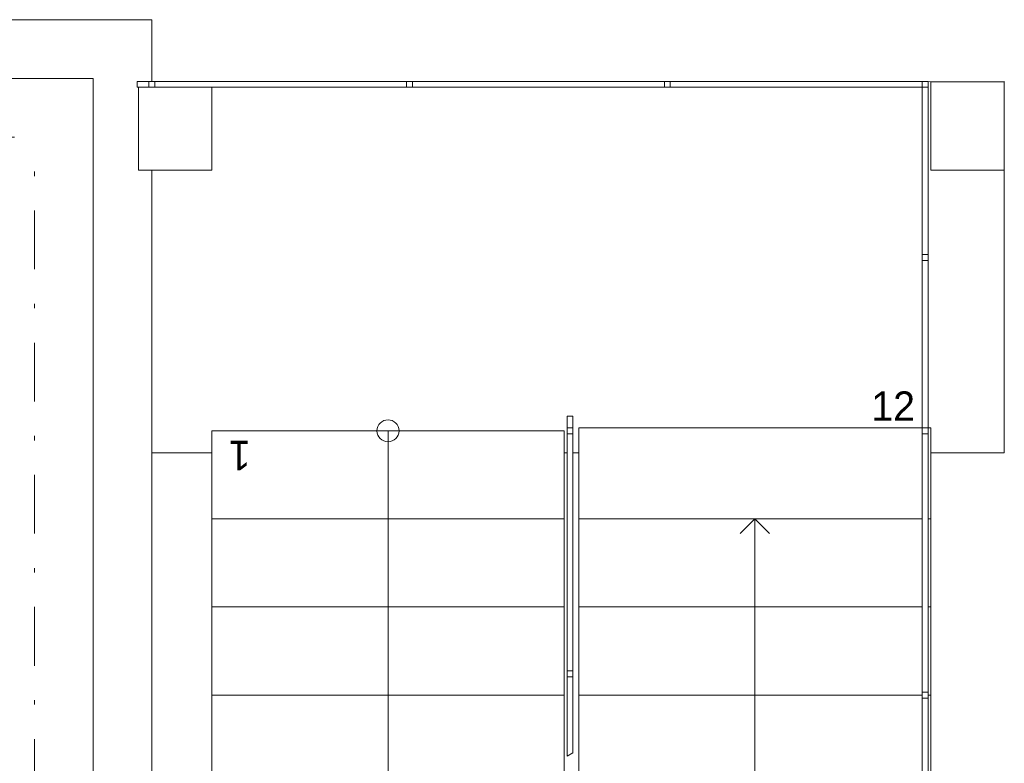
# Model space of a CAD drawing. Header units: millimetres. Extents: x -13540 to 53600, y -37870 to 10383.
# Tile 24 of 26: x 36350 to 39705, y 6868 to 9400. Entities that reach past the tile are written whole.
import ezdxf

# ---------------------------------------------------------------- set-up
doc = ezdxf.new("R2010")
doc.units = ezdxf.units.MM
doc.header["$MEASUREMENT"] = 0
doc.set_wipeout_variables(frame=1)
for name, pattern in [('Wipeout_Contour', [1000, 0, -1000]), ('Čerchovaná', [450, 200, -117.5, 15, -117.5]), ('Čerchovaná M', [225, 125, -42.5, 15, -42.5]), ('Čárkovaná S', [125, 75, -50])]:
    doc.linetypes.add(name, pattern=pattern)
for name, color, linetype in [('Nové_02_Desky', 7, 'Continuous'), ('Nové_02_Sloupy - nosné', 7, 'Continuous'), ('Nové_02_Trámy - nosné', 7, 'Continuous'), ('Nové_02_Zdi VNĚJŠÍ - nosné.obálka', 7, 'Continuous'), ('Nové_04_Schodiště', 7, 'Continuous'), ('Nové_05_Zábradlí', 7, 'Continuous'), ('Nové_Konstrukce – Dělicí čáry vrstev', 7, 'Continuous'), ('Nové_Výplně - Povrchové', 7, 'Continuous'), ('Nové_Výplně – Řezové', 7, 'Continuous')]:
    doc.layers.add(name, color=color, linetype=linetype)

msp = doc.modelspace()

# ---------------------------------------------------------------- linework, layer by layer
at = {"layer": 'Nové_02_Desky', "color": 251, "linetype": 'Continuous', "lineweight": 0, "flags": 128}
msp.add_lwpolyline([(39705, 7925), (39705, 9189.3), (36800, 9187.9), (36800, 7925)], close=True, dxfattribs=at)
at = {"layer": 'Nové_04_Schodiště', "color": 251, "linetype": 'Čárkovaná S', "lineweight": 0, "flags": 128}
for points in [[(37505, 8000), (37505, 4400), (37705, 4400), (37705, 8000)], [(38955, 4700), (38955, 8000), (38755, 8000), (38755, 4700)]]:
    msp.add_lwpolyline(points, close=True, dxfattribs=at)

# ---------------------------------------------------------------- texts
at = {"layer": 'Nové_04_Schodiště', "color": 251, "lineweight": 0, "insert": (39251.9, 8084.1), "char_height": 100, "attachment_point": 4}
msp.add_mtext('\\A1;12', dxfattribs=at)

# ---------------------------------------------------------------- next in the draw order: wipeouts: each hides what was drawn before it
at = {"color": 251, "linetype": 'Wipeout_Contour', "lineweight": 0, "ltscale": 153664.423442}
msp.add_wipeout([(37005, 8000), (37005, 7700), (38205, 7700), (38205, 8000)], dxfattribs=at).dxf.layer = 'Nové_Výplně - Povrchové'
at = {"color": 251, "linetype": 'Wipeout_Contour', "lineweight": 0, "ltscale": 157888.415766}
msp.add_wipeout([(39455, 7100), (38255, 7100), (38255, 6800), (39455, 6800)], dxfattribs=at).dxf.layer = 'Nové_Výplně - Povrchové'
at = {"color": 251, "linetype": 'Wipeout_Contour', "lineweight": 0, "ltscale": 113652.110769}
msp.add_wipeout([(36600, 9200), (36800, 9200), (36800, 9400)], dxfattribs=at).dxf.layer = 'Nové_Výplně – Řezové'
at = {"color": 251, "linetype": 'Wipeout_Contour', "lineweight": 0, "ltscale": 162396.198717}
msp.add_wipeout([(39455, 8887.9), (39705, 8887.9), (39705, 9187.9), (39455, 9187.9)], dxfattribs=at).dxf.layer = 'Nové_Výplně – Řezové'

# ---------------------------------------------------------------- next in the draw order: linework, layer by layer
at = {"layer": 'Nové_02_Sloupy - nosné', "color": 251, "linetype": 'Continuous', "lineweight": 0, "flags": 128}
msp.add_lwpolyline([(39455, 8887.9), (39705, 8887.9), (39705, 9187.9), (39455, 9187.9)], close=True, dxfattribs=at)
at = {"layer": 'Nové_04_Schodiště', "color": 251, "linetype": 'Continuous', "lineweight": 0}
for p, q in [((37005, 8000), (37005, 7700)), ((38205, 8000), (37005, 8000)), ((38205, 7700), (38205, 8000)), ((37005, 7700), (38205, 7700)), ((39455, 7100), (38255, 7100)), ((38255, 7100), (38255, 6800)), ((39455, 6800), (39455, 7100))]:
    msp.add_line(p, q, dxfattribs=at)
at = {"layer": 'Nové_04_Schodiště', "color": 251, "linetype": 'Continuous', "lineweight": 0, "flags": 128}
msp.add_lwpolyline([(37567.5, 8000, 1), (37642.5, 8000, 1)], format="xyb", close=True, dxfattribs=at)

# ---------------------------------------------------------------- next in the draw order: texts
at = {"layer": 'Nové_04_Schodiště', "color": 251, "lineweight": 0, "insert": (37136.6, 7915.9), "char_height": 100, "attachment_point": 4, "rotation": 180}
msp.add_mtext('\\A1;1', dxfattribs=at)

# ---------------------------------------------------------------- next in the draw order: wipeouts: each hides what was drawn before it
at = {"color": 251, "linetype": 'Wipeout_Contour', "lineweight": 0, "ltscale": 113508.58272}
msp.add_wipeout([(36600, 9400), (36600, 9200), (36800, 9400)], dxfattribs=at).dxf.layer = 'Nové_Výplně – Řezové'

# ---------------------------------------------------------------- next in the draw order: linework, layer by layer
at = {"layer": 'Nové_02_Zdi VNĚJŠÍ - nosné.obálka', "color": 251, "linetype": 'Continuous', "lineweight": 0, "flags": 128}
msp.add_lwpolyline([(36800, 9400), (36800, 9200)], dxfattribs=at)

# ---------------------------------------------------------------- next in the draw order: wipeouts: each hides what was drawn before it
at = {"color": 251, "linetype": 'Wipeout_Contour', "lineweight": 0, "ltscale": 153423.658098}
msp.add_wipeout([(37005, 7700), (37005, 7400), (38205, 7400), (38205, 7700)], dxfattribs=at).dxf.layer = 'Nové_Výplně - Povrchové'
at = {"color": 251, "linetype": 'Wipeout_Contour', "lineweight": 0, "ltscale": 158104.161928}
msp.add_wipeout([(39455, 7400), (38255, 7400), (38255, 7100), (39455, 7100)], dxfattribs=at).dxf.layer = 'Nové_Výplně - Povrchové'
at = {"color": 251, "linetype": 'Wipeout_Contour', "lineweight": 0, "ltscale": 187641.244116}
msp.add_wipeout([(36200, 9250), (36200, 9200), (36600, 9200), (36600, 9400), (36200, 9400)], dxfattribs=at).dxf.layer = 'Nové_Výplně – Řezové'

# ---------------------------------------------------------------- next in the draw order: linework, layer by layer
at = {"layer": 'Nové_02_Zdi VNĚJŠÍ - nosné.obálka', "color": 251, "linetype": 'Continuous', "lineweight": 0, "flags": 128}
msp.add_lwpolyline([(36800, 9400), (36200, 9400)], dxfattribs=at)
at = {"layer": 'Nové_04_Schodiště', "color": 251, "linetype": 'Continuous', "lineweight": 0}
for p, q in [((37605, 8000), (37605, 7700)), ((37605, 8000), (37605, 7700)), ((37005, 7700), (37005, 7400)), ((38205, 7700), (37005, 7700)), ((38205, 7400), (38205, 7700)), ((37005, 7400), (38205, 7400)), ((39455, 7400), (38255, 7400)), ((38255, 7400), (38255, 7100)), ((39455, 7100), (39455, 7400)), ((38255, 7100), (39455, 7100))]:
    msp.add_line(p, q, dxfattribs=at)

# ---------------------------------------------------------------- next in the draw order: wipeouts: each hides what was drawn before it
at = {"color": 251, "linetype": 'Wipeout_Contour', "lineweight": 0, "ltscale": 448148.392291}
msp.add_wipeout([(36600, 9200), (36600, 50), (36800, 50), (36800, 2825), (36755, 2825), (36755, 3125), (36800, 3125), (36800, 8887.9), (36755, 8887.9), (36755, 9187.9), (36800, 9187.9), (36800, 9200)], dxfattribs=at).dxf.layer = 'Nové_Výplně – Řezové'

# ---------------------------------------------------------------- next in the draw order: linework, layer by layer
at = {"layer": 'Nové_02_Zdi VNĚJŠÍ - nosné.obálka', "color": 251, "linetype": 'Continuous', "lineweight": 0, "flags": 128}
for points in [[(36800, 9187.9), (36800, 9200)], [(36800, 3125), (36800, 8887.9)]]:
    msp.add_lwpolyline(points, dxfattribs=at)

# ---------------------------------------------------------------- next in the draw order: wipeouts: each hides what was drawn before it
at = {"color": 251, "linetype": 'Wipeout_Contour', "lineweight": 0, "ltscale": 158328.710999}
msp.add_wipeout([(39455, 7700), (38255, 7700), (38255, 7400), (39455, 7400)], dxfattribs=at).dxf.layer = 'Nové_Výplně - Povrchové'
at = {"color": 251, "linetype": 'Wipeout_Contour', "lineweight": 0, "ltscale": 153191.916348}
msp.add_wipeout([(37005, 7400), (37005, 7100), (38205, 7100), (38205, 7400)], dxfattribs=at).dxf.layer = 'Nové_Výplně - Povrchové'
at = {"color": 251, "linetype": 'Wipeout_Contour', "lineweight": 0, "ltscale": 148026.231733}
msp.add_wipeout([(36600, 8800), (36350, 8800), (36350, 1100), (36600, 1100)], dxfattribs=at).dxf.layer = 'Nové_Výplně – Řezové'

# ---------------------------------------------------------------- next in the draw order: linework, layer by layer
at = {"layer": 'Nové_04_Schodiště', "color": 251, "linetype": 'Continuous', "lineweight": 0}
for p, q in [((39455, 7700), (38255, 7700)), ((38255, 7700), (38255, 7400)), ((39455, 7400), (39455, 7700)), ((37005, 7400), (37005, 7100)), ((38205, 7400), (37005, 7400)), ((38205, 7100), (38205, 7400)), ((38255, 7400), (39455, 7400)), ((37005, 7100), (38205, 7100))]:
    msp.add_line(p, q, dxfattribs=at)
at = {"layer": 'Nové_Konstrukce – Dělicí čáry vrstev', "color": 251, "linetype": 'Continuous', "lineweight": 0}
msp.add_line((36600, 1100), (36600, 8800), dxfattribs=at)

# ---------------------------------------------------------------- next in the draw order: wipeouts: each hides what was drawn before it
at = {"color": 251, "linetype": 'Wipeout_Contour', "lineweight": 0, "ltscale": 151886.298165}
msp.add_wipeout([(36755, 8887.9), (37005, 8887.9), (37005, 9187.9), (36755, 9187.9)], dxfattribs=at).dxf.layer = 'Nové_Výplně – Řezové'

# ---------------------------------------------------------------- next in the draw order: linework, layer by layer
at = {"layer": 'Nové_02_Sloupy - nosné', "color": 251, "linetype": 'Continuous', "lineweight": 0, "flags": 128}
msp.add_lwpolyline([(36755, 8887.9), (37005, 8887.9), (37005, 9187.9), (36755, 9187.9)], close=True, dxfattribs=at)

# ---------------------------------------------------------------- next in the draw order: wipeouts: each hides what was drawn before it
at = {"color": 251, "linetype": 'Wipeout_Contour', "lineweight": 0, "ltscale": 237906.689059}
msp.add_wipeout([(38255, 7700), (39455, 7700), (39455, 8000), (39455, 8010), (38255, 8010), (38255, 8000)], dxfattribs=at).dxf.layer = 'Nové_Výplně - Povrchové'
at = {"color": 251, "linetype": 'Wipeout_Contour', "lineweight": 0, "ltscale": 152969.239236}
msp.add_wipeout([(37005, 7100), (37005, 6800), (38205, 6800), (38205, 7100)], dxfattribs=at).dxf.layer = 'Nové_Výplně - Povrchové'
at = {"color": 251, "linetype": 'Wipeout_Contour', "lineweight": 0, "ltscale": 150157.11172}
msp.add_wipeout([(36600, 8950), (36350, 8950), (36350, 8800), (36600, 8800)], dxfattribs=at).dxf.layer = 'Nové_Výplně – Řezové'

# ---------------------------------------------------------------- next in the draw order: linework, layer by layer
at = {"layer": 'Nové_04_Schodiště', "color": 251, "linetype": 'Continuous', "lineweight": 0}
for p, q in [((39455, 8010), (38255, 8010)), ((38255, 8010), (38255, 8000)), ((38255, 8000), (38255, 7700)), ((39455, 8000), (39455, 8010)), ((39455, 7700), (39455, 8000)), ((37605, 7700), (37605, 4700)), ((37605, 7700), (37605, 4700)), ((38255, 7700), (39455, 7700)), ((38855, 7700), (38805, 7650)), ((38855, 7700), (38805, 7650)), ((38855, 5000), (38855, 7700)), ((38855, 5000), (38855, 7700)), ((38905, 7650), (38855, 7700)), ((38905, 7650), (38855, 7700)), ((37005, 7100), (37005, 6800)), ((38205, 7100), (37005, 7100)), ((38205, 6800), (38205, 7100))]:
    msp.add_line(p, q, dxfattribs=at)

# ---------------------------------------------------------------- next in the draw order: wipeouts: each hides what was drawn before it
at = {"color": 251, "linetype": 'Wipeout_Contour', "lineweight": 0, "ltscale": 112851.985832}
msp.add_wipeout([(36600, 9200), (36350, 8950), (36600, 8950)], dxfattribs=at).dxf.layer = 'Nové_Výplně – Řezové'

# ---------------------------------------------------------------- next in the draw order: wipeouts: each hides what was drawn before it
at = {"color": 251, "linetype": 'Wipeout_Contour', "lineweight": 0, "ltscale": 155791.124973}
msp.add_wipeout([(38235, 8000), (38215, 8000), (38215, 6891.8), (38235, 6903.3)], dxfattribs=at).dxf.layer = 'Nové_05_Zábradlí'
at = {"color": 251, "linetype": 'Wipeout_Contour', "lineweight": 0, "ltscale": 159835.995133}
msp.add_wipeout([(39425, 4400), (39445, 4400), (39445, 8000), (39425, 8000)], dxfattribs=at).dxf.layer = 'Nové_05_Zábradlí'
at = {"color": 251, "linetype": 'Wipeout_Contour', "lineweight": 0, "ltscale": 112670.955181}
msp.add_wipeout([(36350, 8950), (36600, 9200), (36350, 9200)], dxfattribs=at).dxf.layer = 'Nové_Výplně – Řezové'

# ---------------------------------------------------------------- next in the draw order: linework, layer by layer
at = {"layer": 'Nové_02_Sloupy - nosné', "color": 251, "linetype": 'Continuous', "lineweight": 0, "flags": 128}
for points in [[(36600, 9200), (36350, 9200)], [(36600, 8950), (36600, 9200)], [(36600, 8800), (36600, 8950)]]:
    msp.add_lwpolyline(points, dxfattribs=at)
at = {"layer": 'Nové_02_Trámy - nosné', "color": 251, "linetype": 'Čerchovaná M', "lineweight": 0}
for p in [(5200, 9200), (36600, 700)]:
    msp.add_line(p, (36600, 9200), dxfattribs=at)
at = {"layer": 'Nové_02_Trámy - nosné', "color": 251, "linetype": 'Čerchovaná', "lineweight": 0}
for p in [(5400, 9000), (36400, 900)]:
    msp.add_line(p, (36400, 9000), dxfattribs=at)
at = {"layer": 'Nové_05_Zábradlí', "color": 251, "linetype": 'Continuous', "lineweight": 0}
for p, q in [((38215, 8000), (38215, 6891.8)), ((38235, 6903.3), (38235, 8000)), ((39425, 8000), (39425, 4400)), ((39445, 4400), (39445, 8000)), ((38215, 6891.8), (38235, 6903.3))]:
    msp.add_line(p, q, dxfattribs=at)

# ---------------------------------------------------------------- next in the draw order: wipeouts: each hides what was drawn before it
at = {"color": 251, "linetype": 'Wipeout_Contour', "lineweight": 0, "ltscale": 161455.387104}
msp.add_wipeout([(39425, 8000), (39445, 8000), (39445, 9190), (39425, 9170)], dxfattribs=at).dxf.layer = 'Nové_05_Zábradlí'
at = {"color": 251, "linetype": 'Wipeout_Contour', "lineweight": 0, "ltscale": 156233.368851}
msp.add_wipeout([(38215, 8000), (38235, 8000), (38235, 8050), (38215, 8050)], dxfattribs=at).dxf.layer = 'Nové_05_Zábradlí'
at = {"color": 251, "linetype": 'Wipeout_Contour', "lineweight": 0, "ltscale": 159976.95774}
msp.add_wipeout([(39425, 6200), (39445, 6200), (39445, 7100), (39425, 7100)], dxfattribs=at).dxf.layer = 'Nové_05_Zábradlí'

# ---------------------------------------------------------------- next in the draw order: linework, layer by layer
at = {"layer": 'Nové_05_Zábradlí', "color": 251, "linetype": 'Continuous', "lineweight": 0}
for p, q in [((39425, 9170), (39425, 8000)), ((39445, 8000), (39445, 9190)), ((38235, 8050), (38215, 8050)), ((38215, 8050), (38215, 8000)), ((38235, 8000), (38235, 8050)), ((39425, 7100), (39425, 6200)), ((39445, 6200), (39445, 7100))]:
    msp.add_line(p, q, dxfattribs=at)

# ---------------------------------------------------------------- next in the draw order: wipeouts: each hides what was drawn before it
at = {"color": 251, "linetype": 'Wipeout_Contour', "lineweight": 0, "ltscale": 156834.266244}
msp.add_wipeout([(39425, 9170), (39445, 9190), (36800, 9190), (36800, 9170)], dxfattribs=at).dxf.layer = 'Nové_05_Zábradlí'
at = {"color": 251, "linetype": 'Wipeout_Contour', "lineweight": 0, "ltscale": 155890.663743}
msp.add_wipeout([(38235, 8000), (38215, 8000), (38215, 7172.5), (38235, 7172.5)], dxfattribs=at).dxf.layer = 'Nové_05_Zábradlí'
at = {"color": 251, "linetype": 'Wipeout_Contour', "lineweight": 0, "ltscale": 160614.700123}
msp.add_wipeout([(39425, 7100), (39445, 7100), (39445, 8000), (39425, 8000)], dxfattribs=at).dxf.layer = 'Nové_05_Zábradlí'

# ---------------------------------------------------------------- next in the draw order: linework, layer by layer
at = {"layer": 'Nové_05_Zábradlí', "color": 251, "linetype": 'Continuous', "lineweight": 0}
for p, q in [((39445, 9190), (36800, 9190)), ((36800, 9170), (39425, 9170)), ((38235, 8000), (38215, 8000)), ((38215, 8000), (38215, 7172.5)), ((38235, 7172.5), (38235, 8000)), ((39425, 8000), (39425, 7100)), ((39445, 7100), (39445, 8000))]:
    msp.add_line(p, q, dxfattribs=at)

# ---------------------------------------------------------------- next in the draw order: wipeouts: each hides what was drawn before it
at = {"color": 251, "linetype": 'Wipeout_Contour', "lineweight": 0, "ltscale": 151613.885793}
msp.add_wipeout([(36800, 9170), (36800, 9190), (36750, 9190), (36750, 9170)], dxfattribs=at).dxf.layer = 'Nové_05_Zábradlí'
at = {"color": 251, "linetype": 'Wipeout_Contour', "lineweight": 0, "ltscale": 161196.037908}
msp.add_wipeout([(39425, 8000), (39445, 8000), (39445, 8590), (39425, 8590)], dxfattribs=at).dxf.layer = 'Nové_05_Zábradlí'
at = {"color": 251, "linetype": 'Wipeout_Contour', "lineweight": 0, "ltscale": 156212.827724}
msp.add_wipeout([(38235, 8010), (38215, 8010), (38215, 7990), (38235, 7990)], dxfattribs=at).dxf.layer = 'Nové_05_Zábradlí'
at = {"color": 251, "linetype": 'Wipeout_Contour', "lineweight": 0, "ltscale": 155468.979353}
msp.add_wipeout([(38235, 7172.5), (38215, 7172.5), (38215, 6891.8), (38235, 6903.3)], dxfattribs=at).dxf.layer = 'Nové_05_Zábradlí'
at = {"color": 251, "linetype": 'Wipeout_Contour', "lineweight": 0, "ltscale": 160276.259285}
msp.add_wipeout([(39425, 7090), (39445, 7090), (39445, 7110), (39425, 7110)], dxfattribs=at).dxf.layer = 'Nové_05_Zábradlí'

# ---------------------------------------------------------------- next in the draw order: linework, layer by layer
at = {"layer": 'Nové_05_Zábradlí', "color": 251, "linetype": 'Continuous', "lineweight": 0}
for p, q in [((36800, 9190), (36750, 9190)), ((36750, 9190), (36750, 9170)), ((36750, 9170), (36800, 9170)), ((39425, 8590), (39425, 8000)), ((39445, 8000), (39445, 8590)), ((38215, 7172.5), (38215, 6891.8)), ((38235, 6903.3), (38235, 7172.5)), ((38215, 6891.8), (38235, 6903.3))]:
    msp.add_line(p, q, dxfattribs=at)
at = {"layer": 'Nové_05_Zábradlí', "color": 251, "linetype": 'Continuous', "lineweight": 0, "flags": 128}
for points in [[(38235, 8010), (38215, 8010), (38215, 7990), (38235, 7990)], [(39425, 7090), (39445, 7090), (39445, 7110), (39425, 7110)]]:
    msp.add_lwpolyline(points, close=True, dxfattribs=at)

# ---------------------------------------------------------------- next in the draw order: wipeouts: each hides what was drawn before it
at = {"color": 251, "linetype": 'Wipeout_Contour', "lineweight": 0, "ltscale": 161698.273173}
msp.add_wipeout([(39425, 8590), (39445, 8590), (39445, 9190), (39425, 9170)], dxfattribs=at).dxf.layer = 'Nové_05_Zábradlí'
at = {"color": 251, "linetype": 'Wipeout_Contour', "lineweight": 0, "ltscale": 160953.158664}
msp.add_wipeout([(39425, 7990), (39445, 7990), (39445, 8010), (39425, 8010)], dxfattribs=at).dxf.layer = 'Nové_05_Zábradlí'
at = {"color": 251, "linetype": 'Wipeout_Contour', "lineweight": 0, "ltscale": 155568.517547}
msp.add_wipeout([(38235, 7182.5), (38215, 7182.5), (38215, 7162.5), (38235, 7162.5)], dxfattribs=at).dxf.layer = 'Nové_05_Zábradlí'

# ---------------------------------------------------------------- next in the draw order: linework, layer by layer
at = {"layer": 'Nové_05_Zábradlí', "color": 251, "linetype": 'Continuous', "lineweight": 0}
for p, q in [((39425, 9170), (39425, 8590)), ((39445, 8590), (39445, 9190))]:
    msp.add_line(p, q, dxfattribs=at)
at = {"layer": 'Nové_05_Zábradlí', "color": 251, "linetype": 'Continuous', "lineweight": 0, "flags": 128}
for points in [[(39425, 7990), (39445, 7990), (39445, 8010), (39425, 8010)], [(38235, 7182.5), (38215, 7182.5), (38215, 7162.5), (38235, 7162.5)]]:
    msp.add_lwpolyline(points, close=True, dxfattribs=at)

# ---------------------------------------------------------------- next in the draw order: wipeouts: each hides what was drawn before it
at = {"color": 251, "linetype": 'Wipeout_Contour', "lineweight": 0, "ltscale": 160247.732339}
msp.add_wipeout([(39425, 9170), (39445, 9190), (38556.7, 9190), (38556.7, 9170)], dxfattribs=at).dxf.layer = 'Nové_05_Zábradlí'
at = {"color": 251, "linetype": 'Wipeout_Contour', "lineweight": 0, "ltscale": 161438.932354}
msp.add_wipeout([(39425, 8580), (39445, 8580), (39445, 8600), (39425, 8600)], dxfattribs=at).dxf.layer = 'Nové_05_Zábradlí'

# ---------------------------------------------------------------- next in the draw order: linework, layer by layer
at = {"layer": 'Nové_05_Zábradlí', "color": 251, "linetype": 'Continuous', "lineweight": 0}
for p, q in [((39445, 9190), (38556.7, 9190)), ((38556.7, 9170), (39425, 9170))]:
    msp.add_line(p, q, dxfattribs=at)
at = {"layer": 'Nové_05_Zábradlí', "color": 251, "linetype": 'Continuous', "lineweight": 0, "flags": 128}
msp.add_lwpolyline([(39425, 8580), (39445, 8580), (39445, 8600), (39425, 8600)], close=True, dxfattribs=at)

# ---------------------------------------------------------------- next in the draw order: wipeouts: each hides what was drawn before it
at = {"color": 251, "linetype": 'Wipeout_Contour', "lineweight": 0, "ltscale": 156829.950186}
msp.add_wipeout([(38556.7, 9170), (38556.7, 9190), (37678.3, 9190), (37678.3, 9170)], dxfattribs=at).dxf.layer = 'Nové_05_Zábradlí'
at = {"color": 251, "linetype": 'Wipeout_Contour', "lineweight": 0, "ltscale": 161957.641609}
msp.add_wipeout([(39425, 9170), (39445, 9170), (39445, 9190), (39425, 9190)], dxfattribs=at).dxf.layer = 'Nové_05_Zábradlí'

# ---------------------------------------------------------------- next in the draw order: linework, layer by layer
at = {"layer": 'Nové_05_Zábradlí', "color": 251, "linetype": 'Continuous', "lineweight": 0}
for p, q in [((38556.7, 9190), (37678.3, 9190)), ((37678.3, 9170), (38556.7, 9170))]:
    msp.add_line(p, q, dxfattribs=at)
at = {"layer": 'Nové_05_Zábradlí', "color": 251, "linetype": 'Continuous', "lineweight": 0, "flags": 128}
msp.add_lwpolyline([(39425, 9170), (39445, 9170), (39445, 9190), (39425, 9190)], close=True, dxfattribs=at)

# ---------------------------------------------------------------- next in the draw order: wipeouts: each hides what was drawn before it
at = {"color": 251, "linetype": 'Wipeout_Contour', "lineweight": 0, "ltscale": 153416.508857}
msp.add_wipeout([(37678.3, 9170), (37678.3, 9190), (36800, 9190), (36800, 9170)], dxfattribs=at).dxf.layer = 'Nové_05_Zábradlí'
at = {"color": 251, "linetype": 'Wipeout_Contour', "lineweight": 0, "ltscale": 158537.791248}
msp.add_wipeout([(38566.7, 9170), (38566.7, 9190), (38546.7, 9190), (38546.7, 9170)], dxfattribs=at).dxf.layer = 'Nové_05_Zábradlí'

# ---------------------------------------------------------------- next in the draw order: linework, layer by layer
at = {"layer": 'Nové_05_Zábradlí', "color": 251, "linetype": 'Continuous', "lineweight": 0}
for p, q in [((37678.3, 9190), (36800, 9190)), ((36800, 9190), (36800, 9170)), ((36800, 9170), (37678.3, 9170))]:
    msp.add_line(p, q, dxfattribs=at)
at = {"layer": 'Nové_05_Zábradlí', "color": 251, "linetype": 'Continuous', "lineweight": 0, "flags": 128}
msp.add_lwpolyline([(38566.7, 9170), (38566.7, 9190), (38546.7, 9190), (38546.7, 9170)], close=True, dxfattribs=at)

# ---------------------------------------------------------------- next in the draw order: wipeouts: each hides what was drawn before it
at = {"color": 251, "linetype": 'Wipeout_Contour', "lineweight": 0, "ltscale": 151710.909063}
msp.add_wipeout([(36810, 9170), (36810, 9190), (36790, 9190), (36790, 9170)], dxfattribs=at).dxf.layer = 'Nové_05_Zábradlí'
at = {"color": 251, "linetype": 'Wipeout_Contour', "lineweight": 0, "ltscale": 155122.119651}
msp.add_wipeout([(37688.3, 9170), (37688.3, 9190), (37668.3, 9190), (37668.3, 9170)], dxfattribs=at).dxf.layer = 'Nové_05_Zábradlí'

# ---------------------------------------------------------------- next in the draw order: linework, layer by layer
at = {"layer": 'Nové_05_Zábradlí', "color": 251, "linetype": 'Continuous', "lineweight": 0, "flags": 128}
for points in [[(36810, 9170), (36810, 9190), (36790, 9190), (36790, 9170)], [(37688.3, 9170), (37688.3, 9190), (37668.3, 9190), (37668.3, 9170)]]:
    msp.add_lwpolyline(points, close=True, dxfattribs=at)

doc.saveas('drawing.dxf')
